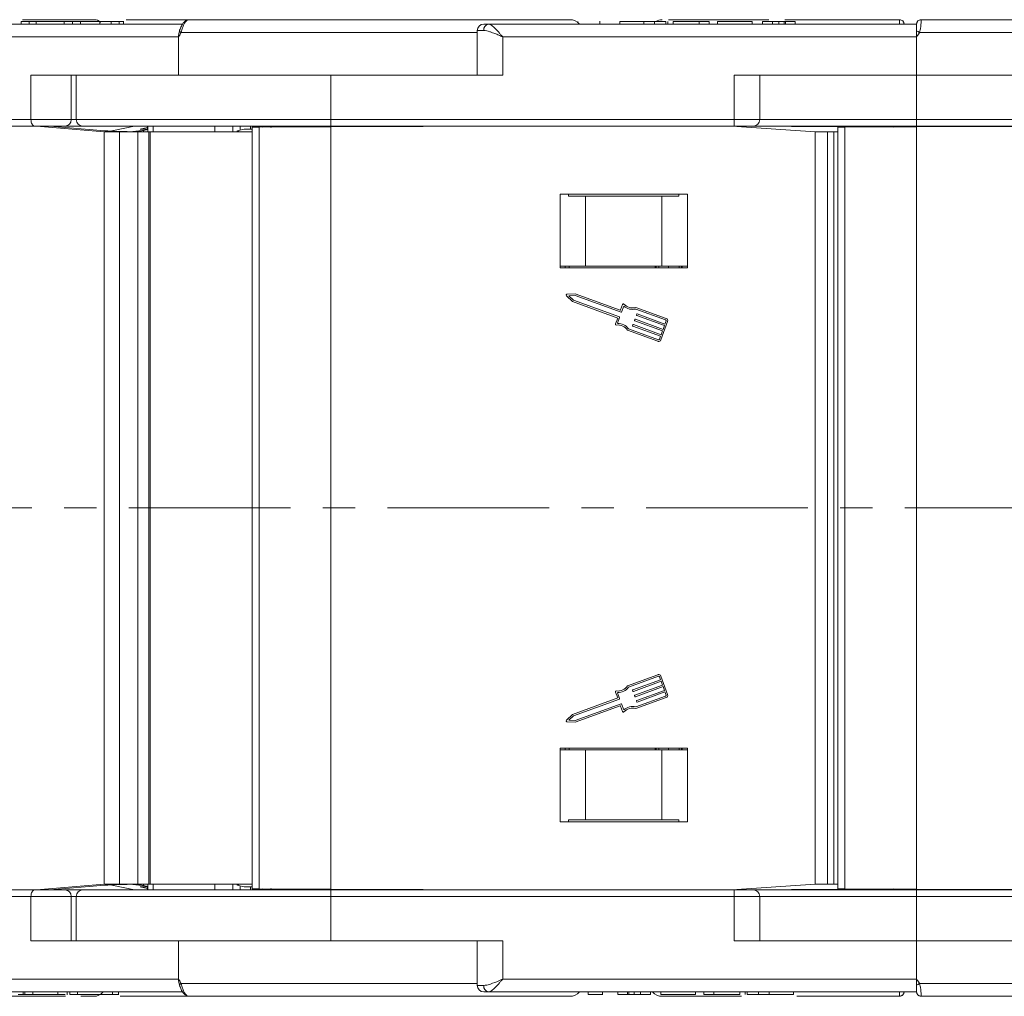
# Model space of a CAD drawing. Header units: millimetres. Extents: x 2623 to 3546, y -313 to 339.
# Tile 4 of 49: x 2975 to 3052, y -162 to -85. Entities that reach past the tile are written whole.
import ezdxf

# ---------------------------------------------------------------- set-up
doc = ezdxf.new("R2010")
doc.units = ezdxf.units.MM
doc.linetypes.add('CENTERX2', pattern=[20.32, 12.7, -2.54, 2.54, -2.54])

msp = doc.modelspace()

# ---------------------------------------------------------------- linework, layer by layer
at = {"color": 7, "linetype": 'Continuous', "lineweight": 15}
for p, q in [((2960.686, -85.701), (2987.634, -85.701)), ((2974.974, -85.501), (2974.974, -85.701)), ((2975.597, -85.501), (2974.974, -85.501)), ((2975.077, -85.351), (2980.654, -85.351)), ((2975.597, -85.501), (2975.597, -85.701)), ((2976.137, -85.501), (2975.597, -85.501)), ((2976.137, -85.501), (2976.137, -85.701)), ((2978.338, -85.501), (2976.137, -85.501)), ((2978.338, -85.501), (2978.338, -85.701)), ((2979.003, -85.501), (2978.338, -85.501)), ((2979.003, -85.501), (2979.003, -85.701)), ((2979.626, -85.501), (2979.003, -85.501)), ((2979.626, -85.501), (2979.626, -85.701)), ((2981.144, -85.501), (2979.626, -85.501)), ((2980.654, -85.351), (2980.848, -85.351)), ((2981.144, -85.501), (2981.144, -85.701)), ((2982.021, -85.501), (2982.021, -85.701)), ((2982.674, -85.501), (2982.021, -85.501)), ((2982.674, -85.501), (2982.674, -85.701)), ((2983.005, -85.701), (2983.005, -85.476)), ((2983.212, -85.351), (2988.201, -85.351)), ((2988.201, -85.351), (2988.198, -85.351)), ((2988.201, -85.351), (3018.058, -85.351)), ((3011.293, -85.701), (3011.675, -85.701)), ((3011.675, -85.701), (3045.293, -85.701)), ((3018.687, -85.501), (3018.687, -85.574)), ((3020.411, -85.701), (3020.411, -85.476)), ((3021.973, -85.501), (3021.973, -85.701)), ((3023.876, -85.501), (3023.876, -85.701)), ((3024.719, -85.501), (3024.719, -85.701)), ((3025.589, -85.501), (3025.589, -85.701)), ((3025.767, -85.501), (3025.767, -85.701)), ((3025.8, -85.351), (3033.696, -85.351)), ((3026.178, -85.501), (3026.178, -85.701)), ((3028.229, -85.501), (3026.178, -85.501)), ((3028.229, -85.501), (3028.229, -85.701)), ((3028.998, -85.501), (3028.229, -85.501)), ((3028.998, -85.501), (3028.998, -85.701)), ((3029.665, -85.501), (3029.665, -85.701)), ((3032.383, -85.501), (3029.665, -85.501)), ((3032.383, -85.501), (3032.383, -85.701)), ((3033.973, -85.501), (3033.203, -85.501)), ((3033.203, -85.501), (3033.203, -85.701)), ((3033.973, -85.501), (3033.973, -85.701)), ((3034.482, -85.501), (3034.482, -85.701)), ((3034.894, -85.501), (3034.894, -85.701)), ((3034.957, -85.351), (3043.956, -85.351)), ((3034.998, -85.501), (3034.998, -85.701)), ((3035.767, -85.501), (3034.998, -85.501)), ((3035.767, -85.501), (3035.767, -85.701)), ((3043.956, -85.351), (3043.956, -85.351)), ((3045.293, -85.701), (3045.293, -86.227)), ((3045.643, -85.351), (3064.293, -85.351)), ((3010.793, -86.351), (2987.521, -86.351)), ((3010.793, -86.201), (3010.793, -89.701)), ((3010.793, -86.201), (3011.302, -86.201)), ((3045.293, -86.227), (3045.293, -86.701)), ((3056.793, -86.351), (3045.528, -86.351)), ((2987.329, -86.701), (2961.005, -86.701)), ((2987.329, -86.701), (2987.329, -89.701)), ((3012.793, -86.701), (3012.793, -89.701)), ((3045.293, -86.701), (3012.793, -86.701)), ((3045.293, -86.701), (3045.293, -89.701)), ((2975.732, -93.201), (2975.732, -89.701)), ((2987.329, -89.701), (2975.732, -89.701)), ((2978.905, -93.201), (2978.905, -89.701)), ((2979.293, -89.701), (2979.293, -93.201)), ((2999.293, -89.701), (2987.329, -89.701)), ((2999.293, -89.701), (3012.793, -89.701)), ((2999.293, -89.701), (2999.293, -93.201)), ((3030.975, -93.201), (3030.975, -89.701)), ((3045.293, -89.701), (3030.975, -89.701)), ((3032.975, -93.201), (3032.975, -89.701)), ((3045.293, -89.701), (3058.793, -89.701)), ((3045.293, -89.701), (3045.293, -93.201)), ((2950.07, -93.201), (2975.732, -93.201)), ((2975.732, -93.201), (2978.905, -93.201)), ((2978.905, -93.201), (2979.293, -93.201)), ((2979.293, -93.201), (2999.293, -93.201)), ((2999.293, -93.201), (3030.975, -93.201)), ((2999.293, -93.701), (2999.293, -93.201)), ((3030.975, -93.701), (3030.975, -93.201)), ((3030.975, -93.201), (3032.975, -93.201)), ((3032.975, -93.201), (3045.293, -93.201)), ((3045.293, -93.201), (3076.975, -93.201)), ((3045.293, -93.701), (3045.293, -93.201)), ((2976.025, -93.701), (2950.363, -93.701)), ((2978.405, -93.701), (2976.025, -93.701)), ((2981.471, -94.151), (2976.171, -93.701)), ((2977.227, -93.701), (2981.541, -94.068)), ((2980.631, -93.726), (2977.275, -93.705)), ((2983.631, -93.701), (2977.783, -93.749)), ((2979.793, -93.701), (2978.405, -93.701)), ((2999.293, -93.701), (2979.793, -93.701)), ((2981.471, -123.701), (2981.471, -94.151)), ((2981.471, -94.151), (2982.681, -94.151)), ((2982.212, -94.045), (2983.854, -93.701)), ((2982.509, -94.121), (2983.004, -94.132)), ((2982.681, -94.151), (2982.681, -123.701)), ((2984.127, -94.151), (2982.681, -94.151)), ((2983.445, -93.701), (2983.389, -93.703)), ((2984.217, -94.088), (2983.488, -94.147)), ((2983.631, -93.748), (2983.631, -93.701)), ((2984.127, -123.701), (2984.127, -94.151)), ((2985.005, -94.151), (2984.127, -94.151)), ((2984.217, -94.151), (2984.217, -94.088)), ((2984.882, -93.825), (2984.301, -93.947)), ((2984.301, -93.947), (2984.916, -93.947)), ((2984.916, -93.971), (2984.577, -94.042)), ((2984.577, -94.042), (2984.577, -94.151)), ((2984.882, -93.947), (2984.882, -93.701)), ((2984.916, -93.701), (2984.916, -94.151)), ((2985.005, -94.151), (2985.005, -123.701)), ((2985.11, -94.151), (2985.005, -94.151)), ((2985.11, -94.151), (2985.11, -123.701)), ((2993.096, -94.151), (2985.11, -94.151)), ((2985.329, -93.701), (2985.329, -94.151)), ((2990.189, -94.151), (2990.189, -93.701)), ((2991.586, -93.701), (2991.586, -94.151)), ((2991.934, -94.078), (2991.934, -94.151)), ((2992.125, -94.151), (2991.947, -94.088)), ((2991.947, -94.088), (2991.947, -94.151)), ((2992.029, -94.042), (2992.482, -93.947)), ((2992.172, -94.012), (2992.172, -93.701)), ((2992.482, -93.947), (2993.096, -93.947)), ((2992.982, -93.947), (2992.982, -93.701)), ((2993.096, -93.801), (2993.664, -93.799)), ((2993.096, -123.701), (2993.096, -93.801)), ((2993.569, -93.799), (2993.569, -93.701)), ((2993.615, -93.799), (2993.615, -93.701)), ((2999.295, -93.771), (2993.664, -93.799)), ((2993.664, -93.799), (2993.664, -123.701)), ((2993.926, -93.797), (2994.384, -93.701)), ((2995.927, -93.701), (2994.751, -93.77)), ((2997.646, -93.701), (2998.028, -93.771)), ((3003.931, -93.749), (2998.065, -93.701)), ((3030.975, -93.701), (2999.293, -93.701)), ((3013.793, -93.701), (2999.295, -93.771)), ((2999.295, -123.701), (2999.295, -93.771)), ((3011.128, -93.714), (3011.314, -93.701)), ((3011.466, -93.701), (3011.291, -93.713)), ((3011.466, -93.713), (3011.466, -93.701)), ((3012.551, -93.707), (3012.547, -93.701)), ((3012.547, -93.701), (3012.547, -93.707)), ((3037.336, -94.151), (3030.793, -93.701)), ((3032.475, -93.701), (3030.975, -93.701)), ((3043.474, -93.78), (3031.462, -93.701)), ((3045.293, -93.701), (3032.475, -93.701)), ((3037.336, -123.701), (3037.336, -94.151)), ((3037.336, -94.151), (3038.3, -94.151)), ((3038.3, -94.151), (3038.3, -123.701)), ((3038.795, -94.151), (3038.3, -94.151)), ((3038.795, -123.701), (3038.795, -94.151)), ((3039.096, -94.151), (3038.795, -94.151)), ((3039.096, -93.801), (3039.664, -93.799)), ((3039.096, -123.701), (3039.096, -93.801)), ((3045.295, -93.771), (3039.664, -93.799)), ((3039.664, -93.799), (3039.664, -123.701)), ((3042.852, -93.771), (3040.104, -93.758)), ((3042.852, -93.776), (3042.852, -93.771)), ((3076.975, -93.701), (3045.293, -93.701)), ((3059.793, -93.701), (3045.295, -93.771)), ((3045.295, -123.701), (3045.295, -93.771)), ((3027.293, -99.051), (3017.293, -99.051)), ((3017.293, -99.051), (3017.293, -104.851)), ((3017.96, -99.201), (3017.96, -99.051)), ((3019.293, -99.201), (3017.96, -99.201)), ((3019.293, -104.701), (3019.293, -99.201)), ((3025.293, -99.201), (3019.293, -99.201)), ((3025.293, -104.701), (3025.293, -99.201)), ((3026.626, -99.201), (3025.293, -99.201)), ((3026.626, -99.051), (3026.626, -99.201)), ((3027.293, -104.851), (3027.293, -99.051)), ((3019.293, -104.701), (3017.293, -104.701)), ((3017.293, -104.851), (3027.293, -104.851)), ((3017.693, -104.851), (3017.693, -104.701)), ((3018.01, -104.701), (3018.01, -104.851)), ((3025.293, -104.701), (3019.293, -104.701)), ((3024.766, -104.701), (3024.766, -104.851)), ((3024.773, -104.851), (3024.773, -104.701)), ((3024.838, -104.851), (3024.838, -104.701)), ((3025.041, -104.701), (3025.041, -104.851)), ((3027.293, -104.701), (3025.293, -104.701)), ((3025.817, -104.851), (3025.817, -104.701)), ((3026.643, -104.701), (3026.643, -104.851)), ((3026.823, -104.851), (3026.823, -104.701)), ((3026.893, -104.851), (3026.893, -104.701)), ((3017.784, -107.03), (3018.271, -107.485)), ((3018.49, -106.885), (3017.825, -106.919)), ((3018.47, -107.014), (3017.981, -107.039)), ((3017.981, -107.039), (3018.339, -107.374)), ((3018.271, -107.485), (3021.818, -108.781)), ((3018.339, -107.374), (3021.951, -108.694)), ((3022.083, -108.334), (3018.47, -107.014)), ((3022.007, -108.17), (3018.49, -106.885)), ((3022.206, -107.717), (3022.048, -108.151)), ((3022.293, -107.851), (3022.124, -108.315)), ((3025.581, -108.932), (3023.241, -108.077)), ((3025.625, -108.813), (3023.247, -107.944)), ((3021.818, -108.781), (3021.648, -109.245)), ((3021.97, -108.735), (3021.801, -109.198)), ((3023.142, -108.959), (3023.164, -108.899)), ((3025.334, -109.794), (3023.161, -109)), ((3023.205, -108.88), (3025.378, -109.674)), ((3023.295, -108.539), (3023.317, -108.479)), ((3025.488, -109.374), (3023.314, -108.58)), ((3023.358, -108.46), (3025.532, -109.254)), ((3025.532, -109.254), (3025.619, -109.014)), ((3022.59, -109.743), (3024.968, -110.611)), ((3022.671, -109.636), (3025.012, -110.491)), ((3022.988, -109.379), (3023.01, -109.319)), ((3025.181, -110.214), (3023.007, -109.419)), ((3023.051, -109.3), (3025.225, -110.094)), ((3025.213, -110.497), (3025.739, -109.058)), ((3025.225, -110.094), (3025.334, -109.794)), ((3025.378, -109.674), (3025.488, -109.374)), ((3025.093, -110.453), (3025.181, -110.214)), ((2981.471, -153.251), (2981.471, -123.701)), ((2982.681, -123.701), (2982.681, -153.251)), ((2984.127, -153.251), (2984.127, -123.701)), ((2985.005, -123.701), (2985.005, -153.251)), ((2985.11, -123.701), (2985.11, -153.251)), ((2993.096, -153.601), (2993.096, -123.701)), ((2993.664, -123.701), (2993.664, -153.604)), ((2999.295, -153.631), (2999.295, -123.701)), ((3037.336, -153.251), (3037.336, -123.701)), ((3038.3, -123.701), (3038.3, -153.251)), ((3038.795, -153.251), (3038.795, -123.701)), ((3039.096, -153.601), (3039.096, -123.701)), ((3039.664, -123.701), (3039.664, -153.604)), ((3045.295, -153.631), (3045.295, -123.701)), ((3024.968, -136.791), (3022.59, -137.66)), ((3025.012, -136.911), (3022.671, -137.766)), ((3023.007, -137.983), (3025.181, -137.189)), ((3025.225, -137.309), (3023.051, -138.103)), ((3023.161, -138.403), (3025.334, -137.609)), ((3025.181, -137.189), (3025.093, -136.949)), ((3025.739, -138.345), (3025.213, -136.906)), ((3025.334, -137.609), (3025.225, -137.309)), ((3021.648, -138.158), (3021.818, -138.622)), ((3021.801, -138.205), (3021.97, -138.668)), ((3023.01, -138.084), (3022.988, -138.024)), ((3025.378, -137.729), (3023.205, -138.523)), ((3023.314, -138.823), (3025.488, -138.029)), ((3025.532, -138.149), (3023.358, -138.943)), ((3025.488, -138.029), (3025.378, -137.729)), ((3025.619, -138.388), (3025.532, -138.149)), ((3021.818, -138.622), (3018.271, -139.918)), ((3021.951, -138.709), (3018.339, -140.029)), ((3018.47, -140.389), (3022.083, -139.069)), ((3022.124, -139.088), (3022.293, -139.551)), ((3023.164, -138.504), (3023.142, -138.444)), ((3023.241, -139.326), (3025.581, -138.47)), ((3023.247, -139.459), (3025.625, -138.59)), ((3023.317, -138.924), (3023.295, -138.864)), ((3018.271, -139.918), (3017.784, -140.373)), ((3018.49, -140.518), (3022.007, -139.233)), ((3022.048, -139.252), (3022.206, -139.686)), ((3017.825, -140.483), (3018.49, -140.518)), ((3018.339, -140.029), (3017.981, -140.363)), ((3017.981, -140.363), (3018.47, -140.389)), ((3017.293, -142.551), (3017.293, -148.351)), ((3027.293, -142.551), (3017.293, -142.551)), ((3019.293, -142.701), (3017.293, -142.701)), ((3017.693, -142.701), (3017.693, -142.551)), ((3018.01, -142.551), (3018.01, -142.701)), ((3019.293, -142.701), (3019.293, -148.201)), ((3025.293, -142.701), (3019.293, -142.701)), ((3024.766, -142.551), (3024.766, -142.701)), ((3024.773, -142.701), (3024.773, -142.551)), ((3024.838, -142.701), (3024.838, -142.551)), ((3025.041, -142.551), (3025.041, -142.701)), ((3025.293, -142.701), (3025.293, -148.201)), ((3027.293, -142.701), (3025.293, -142.701)), ((3025.817, -142.701), (3025.817, -142.551)), ((3026.643, -142.551), (3026.643, -142.701)), ((3026.823, -142.701), (3026.823, -142.551)), ((3026.893, -142.701), (3026.893, -142.551)), ((3027.293, -148.351), (3027.293, -142.551)), ((3017.293, -148.351), (3027.293, -148.351)), ((3017.96, -148.201), (3017.96, -148.351)), ((3019.293, -148.201), (3017.96, -148.201)), ((3025.293, -148.201), (3019.293, -148.201)), ((3026.626, -148.201), (3025.293, -148.201)), ((3026.626, -148.351), (3026.626, -148.201)), ((2976.025, -153.701), (2950.363, -153.701)), ((2978.405, -153.701), (2976.025, -153.701)), ((2976.171, -153.701), (2981.471, -153.251)), ((2981.541, -153.335), (2977.227, -153.701)), ((2977.275, -153.697), (2980.631, -153.677)), ((2977.783, -153.654), (2983.631, -153.701)), ((2979.793, -153.701), (2978.405, -153.701)), ((2999.293, -153.701), (2979.793, -153.701)), ((2982.681, -153.251), (2981.471, -153.251)), ((2983.854, -153.701), (2982.212, -153.358)), ((2983.004, -153.27), (2982.509, -153.282)), ((2982.681, -153.251), (2984.127, -153.251)), ((2983.389, -153.699), (2983.445, -153.701)), ((2983.488, -153.256), (2984.217, -153.315)), ((2983.631, -153.701), (2983.631, -153.655)), ((2984.127, -153.251), (2985.005, -153.251)), ((2984.217, -153.315), (2984.217, -153.251)), ((2984.301, -153.456), (2984.882, -153.577)), ((2984.916, -153.456), (2984.301, -153.456)), ((2984.577, -153.251), (2984.577, -153.361)), ((2984.577, -153.361), (2984.916, -153.432)), ((2984.882, -153.456), (2984.882, -153.701)), ((2984.916, -153.251), (2984.916, -153.701)), ((2985.005, -153.251), (2985.11, -153.251)), ((2985.11, -153.251), (2993.096, -153.251)), ((2985.329, -153.251), (2985.329, -153.701)), ((2990.189, -153.701), (2990.189, -153.251)), ((2991.586, -153.251), (2991.586, -153.701)), ((2991.934, -153.251), (2991.934, -153.325)), ((2991.947, -153.315), (2992.125, -153.251)), ((2991.947, -153.251), (2991.947, -153.315)), ((2992.482, -153.456), (2992.029, -153.361)), ((2992.172, -153.391), (2992.172, -153.701)), ((2993.096, -153.456), (2992.482, -153.456)), ((2992.982, -153.456), (2992.982, -153.701)), ((2993.664, -153.604), (2993.096, -153.601)), ((2993.569, -153.604), (2993.569, -153.701)), ((2993.615, -153.604), (2993.615, -153.701)), ((2993.664, -153.604), (2999.295, -153.631)), ((2994.384, -153.701), (2993.926, -153.605)), ((2994.751, -153.633), (2995.927, -153.701)), ((2998.028, -153.632), (2997.646, -153.701)), ((2998.065, -153.701), (3003.931, -153.654)), ((2999.293, -153.701), (2999.293, -154.201)), ((3030.975, -153.701), (2999.293, -153.701)), ((2999.295, -153.631), (3013.793, -153.701)), ((3011.314, -153.701), (3011.128, -153.689)), ((3011.291, -153.689), (3011.466, -153.701)), ((3011.466, -153.701), (3011.466, -153.69)), ((3012.547, -153.701), (3012.551, -153.695)), ((3012.547, -153.695), (3012.547, -153.701)), ((3030.793, -153.701), (3037.336, -153.251)), ((3030.975, -153.701), (3030.975, -154.201)), ((3032.475, -153.701), (3030.975, -153.701)), ((3031.462, -153.701), (3043.474, -153.623)), ((3045.293, -153.701), (3032.475, -153.701)), ((3038.3, -153.251), (3037.336, -153.251)), ((3038.3, -153.251), (3038.795, -153.251)), ((3038.795, -153.251), (3039.096, -153.251)), ((3039.664, -153.604), (3039.096, -153.601)), ((3039.664, -153.604), (3045.295, -153.631)), ((3040.104, -153.645), (3042.852, -153.631)), ((3042.852, -153.631), (3042.852, -153.627)), ((3045.293, -153.701), (3045.293, -154.201)), ((3076.975, -153.701), (3045.293, -153.701)), ((3045.295, -153.631), (3059.793, -153.701)), ((2950.07, -154.201), (2975.732, -154.201)), ((2975.732, -154.201), (2975.732, -157.701)), ((2975.732, -154.201), (2978.905, -154.201)), ((2978.905, -157.701), (2978.905, -154.201)), ((2978.905, -154.201), (2979.293, -154.201)), ((2979.293, -154.201), (2979.293, -157.701)), ((2979.293, -154.201), (2999.293, -154.201)), ((2999.293, -154.201), (3030.975, -154.201)), ((2999.293, -157.701), (2999.293, -154.201)), ((3030.975, -154.201), (3030.975, -157.701)), ((3030.975, -154.201), (3032.975, -154.201)), ((3032.975, -157.701), (3032.975, -154.201)), ((3032.975, -154.201), (3045.293, -154.201)), ((3045.293, -154.201), (3076.975, -154.201)), ((3045.293, -157.701), (3045.293, -154.201)), ((2987.329, -157.701), (2975.732, -157.701)), ((2987.329, -160.701), (2987.329, -157.701)), ((2987.329, -157.701), (2999.293, -157.701)), ((2999.293, -157.701), (3012.793, -157.701)), ((3010.793, -157.701), (3010.793, -161.201)), ((3012.793, -160.701), (3012.793, -157.701)), ((3045.293, -157.701), (3030.975, -157.701)), ((3045.293, -157.701), (3058.793, -157.701)), ((3045.293, -160.701), (3045.293, -157.701)), ((2987.329, -160.701), (2961.005, -160.701)), ((3045.293, -160.701), (3012.793, -160.701)), ((3045.293, -161.176), (3045.293, -160.701)), ((2987.424, -161.247), (2987.4, -161.176)), ((3010.793, -161.051), (2987.521, -161.051)), ((3010.793, -161.201), (3011.302, -161.201)), ((3045.293, -161.701), (3045.293, -161.176)), ((3056.793, -161.051), (3045.528, -161.051)), ((2960.686, -161.701), (2987.633, -161.701)), ((2974.136, -162.051), (2978.439, -162.051)), ((2974.725, -161.901), (2975.116, -161.901)), ((2975.116, -161.901), (2975.116, -161.701)), ((2975.116, -161.901), (2975.265, -161.901)), ((2975.265, -161.901), (2975.265, -161.701)), ((2975.265, -161.901), (2975.888, -161.901)), ((2975.888, -161.901), (2975.888, -161.701)), ((2975.888, -161.901), (2977.843, -161.901)), ((2977.843, -161.901), (2977.843, -161.701)), ((2977.843, -161.901), (2978.427, -161.901)), ((2978.575, -161.701), (2978.575, -161.926)), ((2978.793, -161.901), (2978.793, -161.701)), ((2979.384, -161.901), (2979.384, -161.701)), ((2979.447, -161.901), (2979.504, -161.901)), ((2979.641, -162.051), (2980.654, -162.051)), ((2982.131, -161.901), (2982.131, -161.701)), ((2982.611, -161.926), (2982.611, -161.701)), ((2982.731, -162.051), (2988.201, -162.051)), ((2988.201, -162.051), (2988.198, -162.051)), ((2988.201, -162.051), (3018.058, -162.051)), ((2999.726, -162.051), (2999.725, -162.051)), ((3011.293, -161.701), (3011.675, -161.701)), ((3011.675, -161.701), (3045.293, -161.701)), ((3019.494, -161.901), (3019.494, -161.701)), ((3020.621, -161.926), (3020.621, -161.701)), ((3021.819, -161.901), (3021.819, -161.701)), ((3021.819, -161.901), (3022.588, -161.901)), ((3022.588, -161.901), (3022.588, -161.701)), ((3022.692, -161.901), (3022.692, -161.701)), ((3023.104, -161.901), (3023.104, -161.701)), ((3023.614, -161.901), (3023.614, -161.701)), ((3023.614, -161.901), (3024.383, -161.901)), ((3024.383, -161.901), (3024.383, -161.701)), ((3025.203, -161.901), (3025.203, -161.701)), ((3025.203, -161.901), (3027.921, -161.901)), ((3025.306, -162.051), (3031.533, -162.051)), ((3027.921, -161.901), (3027.921, -161.701)), ((3028.588, -161.901), (3028.588, -161.701)), ((3028.588, -161.901), (3029.357, -161.901)), ((3029.357, -161.901), (3029.357, -161.701)), ((3029.357, -161.901), (3031.408, -161.901)), ((3031.408, -161.901), (3031.408, -161.701)), ((3031.819, -161.901), (3031.819, -161.701)), ((3031.997, -161.901), (3031.997, -161.701)), ((3032.868, -161.901), (3032.868, -161.701)), ((3033.711, -161.901), (3033.711, -161.701)), ((3035.614, -161.901), (3035.614, -161.701)), ((3035.876, -162.051), (3043.956, -162.051)), ((3043.956, -162.051), (3043.956, -162.051)), ((3045.643, -162.051), (3064.293, -162.051))]:
    msp.add_line(p, q, dxfattribs=at)
at = {"color": 1, "linetype": 'CENTERX2', "lineweight": 13}
msp.add_line((3463.479, -123.701), (2912.818, -123.701), dxfattribs=at)
at = {"color": 7, "linetype": 'Continuous', "lineweight": 15, "flags": 128}
for points in [[(2976.025, -93.701), (2975.968, -93.692), (2975.913, -93.663), (2975.863, -93.617), (2975.818, -93.555), (2975.782, -93.479), (2975.755, -93.393), (2975.738, -93.299), (2975.732, -93.201)], [(2976.025, -153.701), (2975.968, -153.711), (2975.913, -153.739), (2975.863, -153.786), (2975.818, -153.848), (2975.782, -153.924), (2975.755, -154.01), (2975.738, -154.104), (2975.732, -154.201)]]:
    msp.add_lwpolyline(points, dxfattribs=at)
at = {"color": 7, "linetype": 'Continuous', "lineweight": 15}
for centre, radius, start, end in [((2980.654, -86.351), 1, 54.87348, 90), ((3011.293, -86.201), 0.5, 90, 180), ((3011.75, -86.146), 0.451, 99.5202, 187.08135), ((3018.058, -86.351), 1, 40.5416, 90), ((3025.306, -86.351), 1, 90, 120.17863), ((3043.956, -85.701), 0.35, 0.00166, 90.00559), ((3043.956, -85.701), 0.35, 0, 90), ((3045.643, -85.701), 0.35, 89.99442, 179.99834), ((3045.643, -85.701), 0.35, 90, 180), ((2988.917, -86.694), 1.587, 162.87598, 180.27254), ((2987.631, -86.124), 0.253, 204.00303, 244.14638), ((3024.187, -126.248), 45.245, 61.85753, 62.19463), ((2978.405, -93.201), 0.5, 270, 0), ((2979.793, -93.201), 0.5, 180, 270), ((3032.475, -93.201), 0.5, 270, 0), ((3017.828, -106.983), 0.0638, 92.951, 226.90808), ((3022.018, -108.14), 0.0319, 249.92954, 339.92954), ((3022.266, -107.739), 0.0638, 44.41454, 159.92954), ((3022.989, -107.03), 1.076, 229.69289, 283.48884), ((3022.989, -107.03), 0.949, 224.41454, 285.7472), ((3021.94, -108.724), 0.0319, 339.92954, 69.92954), ((3022.094, -108.304), 0.0319, 249.92954, 339.92954), ((3023.172, -108.97), 0.0319, 159.92954, 249.92954), ((3023.194, -108.91), 0.0319, 69.92954, 159.92954), ((3023.325, -108.55), 0.0319, 159.92954, 249.92954), ((3023.347, -108.49), 0.0319, 69.92954, 159.92954), ((3025.559, -108.992), 0.0638, 339.92954, 69.92954), ((3025.559, -108.992), 0.192, 339.92954, 69.92954), ((3021.708, -109.267), 0.0638, 159.92954, 275.44455), ((3021.804, -110.275), 0.949, 34.11188, 95.44455), ((3021.804, -110.275), 1.076, 36.37025, 90.1662), ((3023.018, -109.389), 0.0319, 159.92954, 249.92954), ((3023.04, -109.33), 0.0319, 69.92954, 159.92954), ((3025.033, -110.432), 0.192, 249.92954, 339.92954), ((3025.033, -110.432), 0.0638, 249.92954, 339.92954), ((3025.033, -136.971), 0.192, 20.07046, 110.07046), ((3025.033, -136.971), 0.0638, 20.07046, 110.07046), ((3021.708, -138.136), 0.0638, 84.55545, 200.07046), ((3021.804, -137.128), 0.949, 264.55545, 325.88812), ((3021.804, -137.128), 1.076, 269.8338, 323.62975), ((3023.018, -138.013), 0.0319, 110.07046, 200.07046), ((3023.04, -138.073), 0.0319, 200.07046, 290.07046), ((3023.172, -138.433), 0.0319, 110.07046, 200.07046), ((3025.559, -138.41), 0.0638, 290.07046, 20.07046), ((3025.559, -138.41), 0.192, 290.07046, 20.07046), ((3021.94, -138.679), 0.0319, 290.07046, 20.07046), ((3022.094, -139.099), 0.0319, 20.07046, 110.07046), ((3023.194, -138.493), 0.0319, 200.07046, 290.07046), ((3023.325, -138.853), 0.0319, 110.07046, 200.07046), ((3023.347, -138.913), 0.0319, 200.07046, 290.07046), ((3022.018, -139.263), 0.0319, 20.07046, 110.07046), ((3022.266, -139.664), 0.0638, 200.07046, 315.58546), ((3022.989, -140.372), 1.076, 76.51116, 130.30711), ((3022.989, -140.372), 0.949, 74.2528, 135.58546), ((3017.828, -140.42), 0.0638, 133.09192, 267.049), ((2978.405, -154.201), 0.5, 0, 90), ((2979.793, -154.201), 0.5, 90, 180), ((3032.475, -154.201), 0.5, 0, 90), ((2988.917, -160.709), 1.587, 179.72746, 197.12402), ((2987.631, -161.279), 0.253, 115.85362, 155.99697), ((3011.293, -161.201), 0.5, 180, 270), ((3011.75, -161.257), 0.451, 172.91865, 260.4798), ((3024.187, -121.155), 45.245, 297.80537, 298.14247), ((2980.654, -161.051), 1, 270, 319.4584), ((3018.058, -161.051), 1, 270, 319.4584), ((3025.306, -161.051), 1, 220.5416, 270), ((3043.956, -161.701), 0.35, 269.99441, 359.99834), ((3043.956, -161.701), 0.35, 270, 0), ((3045.643, -161.701), 0.35, 180.00166, 270.00558), ((3045.643, -161.701), 0.35, 180, 270)]:
    msp.add_arc(centre, radius, start, end, dxfattribs=at)
for centre, major_axis, ratio, start_param, end_param in [((2982.011, -94.068), (0.8, -0.045), 0.040208, 4.087966, 5.387815), ((2983.184, -94.045), (1.2, 0.087), 0.098936, 2.507731, 2.892491), ((2984.625, -94.305), (2.6, -0.145), 0.040208, 1.976588, 2.246223), ((2984.172, -94.042), (0.5, 0.036), 0.098936, 4.794271, 5.649324), ((2992.434, -94.042), (0.5, 0.036), 0.098936, 2.507731, 3.362784), ((2996.999, -94.131), (2.5, -0.299), 0.084853, 2.699619, 2.931471), ((3044.338, -93.771), (17.598, -0.085), 0.000408, 4.627854, 4.697357), ((2982.011, -153.335), (0.8, 0.045), 0.040208, 0.89537, 2.19522), ((2983.184, -153.358), (1.2, -0.087), 0.098936, 3.390695, 3.775454), ((2984.625, -153.098), (2.6, 0.145), 0.040208, 4.036963, 4.306597), ((2984.172, -153.361), (0.5, -0.036), 0.098936, 0.633861, 1.488914), ((2992.434, -153.361), (0.5, -0.036), 0.098936, 2.920401, 3.775454), ((2996.999, -153.271), (2.5, 0.299), 0.084853, 3.351715, 3.583566), ((3044.338, -153.631), (17.598, 0.085), 0.000408, 1.585828, 1.655332)]:
    msp.add_ellipse(centre, major_axis=major_axis, ratio=ratio, start_param=start_param, end_param=end_param, dxfattribs=at)
for points, knots in [([(2982.024, -85.501), (2981.945, -85.501), (2981.827, -85.501), (2981.637, -85.501), (2981.388, -85.501), (2981.253, -85.501), (2981.144, -85.501)], [0, 0, 0, 0, 0.249396, 0.374426, 0.499454, 1, 1, 1, 1]), ([(2982.997, -85.501), (2982.999, -85.501), (2983.043, -85.501), (2982.906, -85.501), (2982.751, -85.501), (2982.674, -85.501)], [0, 0, 0, 0, 0.030875, 0.5146, 1, 1, 1, 1]), ([(2988.144, -85.368), (2988.091, -85.372), (2987.96, -85.383), (2987.777, -85.512), (2987.606, -85.718), (2987.497, -85.956), (2987.433, -86.138), (2987.407, -86.197), (2987.404, -86.205)], [0, 0, 0, 0, 0.138851, 0.344507, 0.568758, 0.838523, 0.978915, 1, 1, 1, 1]), ([(2988.198, -85.351), (2988.191, -85.352), (2988.119, -85.354), (2987.982, -85.405), (2987.81, -85.583), (2987.673, -85.843), (2987.585, -86.117), (2987.539, -86.286), (2987.521, -86.351)], [0, 0, 0, 0, 0.0234843, 0.2373073, 0.4510924, 0.6637685, 0.8705553, 1, 1, 1, 1]), ([(3012.793, -86.701), (3012.791, -86.699), (3012.789, -86.697), (3012.783, -86.69), (3012.775, -86.681), (3012.761, -86.664), (3012.738, -86.638), (3012.711, -86.607), (3012.666, -86.555), (3012.587, -86.465), (3012.421, -86.277), (3012.267, -86.111), (3012.059, -85.909), (3011.868, -85.744), (3011.733, -85.714), (3011.675, -85.701)], [0, 0, 0, 0, 0.004076, 0.005312, 0.013833, 0.023499, 0.039938, 0.067959, 0.085914, 0.147188, 0.256834, 0.484715, 0.526697, 0.795371, 1, 1, 1, 1]), ([(3023.876, -85.501), (3023.578, -85.501), (3022.983, -85.501), (3022.32, -85.501), (3022.01, -85.501), (3021.985, -85.501), (3021.973, -85.501)], [0, 0, 0, 0, 0.279831, 0.558669, 0.779006, 1, 1, 1, 1]), ([(3024.719, -85.501), (3024.565, -85.501), (3024.291, -85.501), (3024.003, -85.501), (3023.876, -85.501)], [0, 0, 0, 0, 0.5595644, 1, 1, 1, 1]), ([(3025.589, -85.501), (3025.47, -85.501), (3025.259, -85.501), (3024.884, -85.501), (3024.719, -85.501)], [0, 0, 0, 0, 0.559956, 1, 1, 1, 1]), ([(3034.482, -85.501), (3034.389, -85.501), (3034.25, -85.501), (3034.096, -85.501), (3033.97, -85.501), (3033.971, -85.501), (3033.973, -85.501)], [0, 0, 0, 0, 0.249396, 0.374426, 0.499454, 1, 1, 1, 1]), ([(3034.894, -85.501), (3034.867, -85.501), (3034.813, -85.501), (3034.673, -85.501), (3034.554, -85.501), (3034.482, -85.501)], [0, 0, 0, 0, 0.280672, 0.560844, 1, 1, 1, 1]), ([(3034.998, -85.501), (3034.994, -85.501), (3034.986, -85.501), (3034.922, -85.501), (3034.894, -85.501)], [0, 0, 0, 0, 0.561018, 1, 1, 1, 1]), ([(3043.963, -85.701), (3043.96, -85.641), (3043.952, -85.5), (3043.954, -85.377), (3043.955, -85.359), (3043.956, -85.351)], [0, 0, 0, 0, 0.287161, 0.678403, 1, 1, 1, 1]), ([(3045.643, -85.351), (3045.643, -85.352), (3045.644, -85.354), (3045.646, -85.405), (3045.645, -85.583), (3045.629, -85.843), (3045.597, -86.117), (3045.547, -86.286), (3045.528, -86.351)], [0, 0, 0, 0, 0.023484, 0.237307, 0.451092, 0.663769, 0.870555, 1, 1, 1, 1]), ([(2987.521, -86.351), (2987.511, -86.373), (2987.455, -86.494), (2987.386, -86.607), (2987.33, -86.7), (2987.329, -86.701)], [0, 0, 0, 0, 0.17537, 0.987913, 1, 1, 1, 1]), ([(3012.793, -86.701), (3012.79, -86.7), (3012.779, -86.695), (3012.741, -86.679), (3012.696, -86.659), (3012.549, -86.596), (3012.318, -86.497), (3012.022, -86.379), (3011.763, -86.289), (3011.525, -86.22), (3011.381, -86.208), (3011.302, -86.201)], [0, 0, 0, 0, 0.005076, 0.020324, 0.070651, 0.08889, 0.292074, 0.500551, 0.653435, 0.809647, 1, 1, 1, 1]), ([(3045.528, -86.351), (3045.516, -86.373), (3045.448, -86.494), (3045.363, -86.607), (3045.294, -86.7), (3045.293, -86.701)], [0, 0, 0, 0, 0.17537, 0.987913, 1, 1, 1, 1]), ([(2987.521, -161.051), (2987.511, -161.03), (2987.455, -160.909), (2987.386, -160.796), (2987.33, -160.703), (2987.329, -160.701)], [0, 0, 0, 0, 0.17537, 0.987913, 1, 1, 1, 1]), ([(3012.793, -160.701), (3012.79, -160.703), (3012.779, -160.707), (3012.741, -160.724), (3012.696, -160.743), (3012.438, -160.855), (3012.042, -161.021), (3011.588, -161.176), (3011.381, -161.194), (3011.302, -161.201)], [0, 0, 0, 0, 0.005088, 0.020369, 0.070807, 0.089086, 0.500311, 0.809226, 1, 1, 1, 1]), ([(3012.793, -160.701), (3012.791, -160.703), (3012.789, -160.706), (3012.783, -160.713), (3012.775, -160.722), (3012.761, -160.739), (3012.738, -160.765), (3012.711, -160.795), (3012.666, -160.847), (3012.587, -160.938), (3012.421, -161.126), (3012.267, -161.292), (3012.059, -161.494), (3011.868, -161.659), (3011.733, -161.689), (3011.675, -161.701)], [0, 0, 0, 0, 0.0040759, 0.005312, 0.0138325, 0.0234994, 0.0399385, 0.0679586, 0.0859142, 0.1471881, 0.2568342, 0.4847154, 0.5266974, 0.7953711, 1, 1, 1, 1]), ([(3045.528, -161.051), (3045.516, -161.03), (3045.448, -160.909), (3045.363, -160.796), (3045.294, -160.703), (3045.293, -160.701)], [0, 0, 0, 0, 0.17537, 0.987913, 1, 1, 1, 1]), ([(2987.423, -161.244), (2987.43, -161.261), (2987.456, -161.329), (2987.518, -161.495), (2987.634, -161.729), (2987.822, -161.934), (2988.03, -162.046), (2988.155, -162.041), (2988.196, -162.039)], [0, 0, 0, 0, 0.041748, 0.169706, 0.408239, 0.674919, 0.893879, 1, 1, 1, 1]), ([(2988.198, -162.051), (2988.191, -162.051), (2988.119, -162.049), (2987.982, -161.998), (2987.81, -161.82), (2987.673, -161.56), (2987.585, -161.286), (2987.539, -161.117), (2987.521, -161.051)], [0, 0, 0, 0, 0.0234843, 0.2373073, 0.4510924, 0.6637685, 0.8705553, 1, 1, 1, 1]), ([(3045.643, -162.051), (3045.643, -162.051), (3045.644, -162.049), (3045.646, -161.998), (3045.645, -161.82), (3045.629, -161.56), (3045.597, -161.286), (3045.547, -161.117), (3045.528, -161.051)], [0, 0, 0, 0, 0.0234843, 0.2373073, 0.4510924, 0.6637685, 0.8705553, 1, 1, 1, 1]), ([(2978.793, -161.901), (2978.887, -161.901), (2979.054, -161.901), (2979.283, -161.901), (2979.384, -161.901)], [0, 0, 0, 0, 0.559564, 1, 1, 1, 1]), ([(2979.384, -161.901), (2979.642, -161.901), (2980.157, -161.901), (2981.025, -161.901), (2981.691, -161.901), (2981.985, -161.901), (2982.131, -161.901)], [0, 0, 0, 0, 0.279831, 0.558669, 0.779006, 1, 1, 1, 1]), ([(2982.131, -161.901), (2982.303, -161.901), (2982.576, -161.901), (2982.562, -161.901), (2982.557, -161.901)], [0, 0, 0, 0, 0.62703, 1, 1, 1, 1]), ([(3019.494, -161.901), (3019.687, -161.901), (3020.073, -161.901), (3020.482, -161.901), (3020.615, -161.901), (3020.61, -161.901), (3020.608, -161.901)], [0, 0, 0, 0, 0.310527, 0.6187543, 0.8629807, 1, 1, 1, 1]), ([(3022.588, -161.901), (3022.592, -161.901), (3022.6, -161.901), (3022.664, -161.901), (3022.692, -161.901)], [0, 0, 0, 0, 0.561018, 1, 1, 1, 1]), ([(3022.692, -161.901), (3022.719, -161.901), (3022.773, -161.901), (3022.914, -161.901), (3023.032, -161.901), (3023.104, -161.901)], [0, 0, 0, 0, 0.280672, 0.560844, 1, 1, 1, 1]), ([(3023.104, -161.901), (3023.197, -161.901), (3023.336, -161.901), (3023.49, -161.901), (3023.616, -161.901), (3023.615, -161.901), (3023.614, -161.901)], [0, 0, 0, 0, 0.249396, 0.374426, 0.499454, 1, 1, 1, 1]), ([(3031.997, -161.901), (3032.116, -161.901), (3032.327, -161.901), (3032.702, -161.901), (3032.868, -161.901)], [0, 0, 0, 0, 0.559956, 1, 1, 1, 1]), ([(3032.868, -161.901), (3033.021, -161.901), (3033.295, -161.901), (3033.583, -161.901), (3033.711, -161.901)], [0, 0, 0, 0, 0.559564, 1, 1, 1, 1]), ([(3033.711, -161.901), (3034.009, -161.901), (3034.603, -161.901), (3035.266, -161.901), (3035.576, -161.901), (3035.601, -161.901), (3035.614, -161.901)], [0, 0, 0, 0, 0.279831, 0.558669, 0.779006, 1, 1, 1, 1]), ([(3043.963, -161.701), (3043.96, -161.761), (3043.952, -161.903), (3043.954, -162.025), (3043.955, -162.043), (3043.956, -162.051)], [0, 0, 0, 0, 0.287161, 0.678403, 1, 1, 1, 1])]:
    msp.add_open_spline(points, degree=3, knots=knots, dxfattribs=at)

doc.saveas('drawing.dxf')
